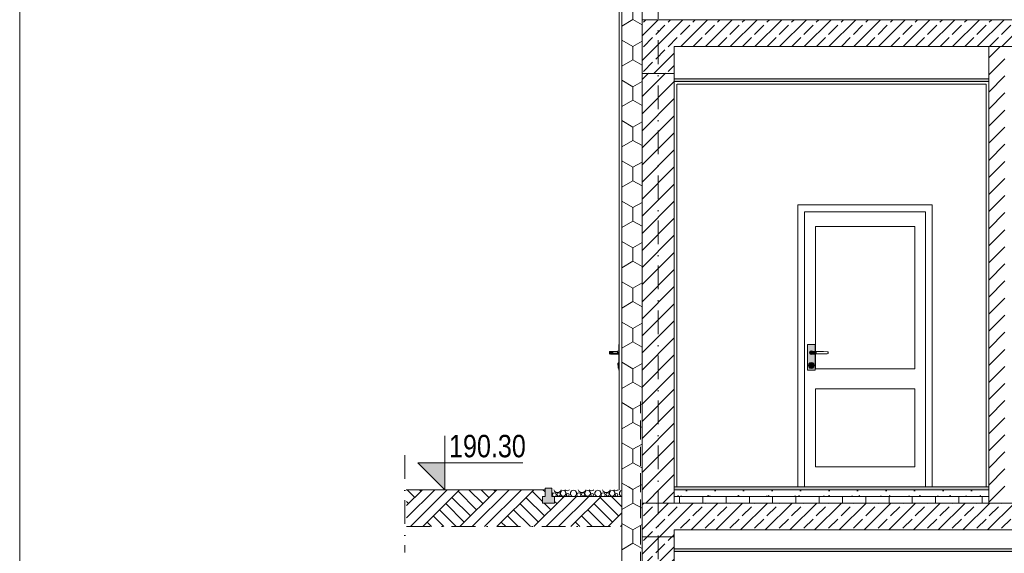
# Model space of a CAD drawing. Header units: millimetres. Extents: x -101298 to -58298, y 45839 to 66839.
# Tile 2 of 124: x -101298 to -93972, y 53175 to 57149. Entities that reach past the tile are written whole.
import ezdxf

# ---------------------------------------------------------------- set-up
doc = ezdxf.new("R2010")
doc.units = ezdxf.units.MM
doc.header["$MEASUREMENT"] = 0
doc.linetypes.add('Krawędzie ukryte', pattern=[195.611112, 141.111112, -54.5])
doc.linetypes.add('Kropki i Kreski', pattern=[335.138881, 176.388884, -88.194442, 0, -70.555556])
for name, color, linetype, lineweight in [('Nowe_0_Nr_pióra__21', 7, 'Continuous', 20), ('Nowe_Konstrukcja - Stropy_Nr_pióra__21', 7, 'Continuous', 20), ('Nowe_Konstrukcja - Stropy_Nr_pióra__3', 7, 'Continuous', 13), ('Nowe_Konstrukcja - Ściany zew_Nr_pióra__106', 252, 'Continuous', 13), ('Nowe_Konstrukcja - Ściany zew_Nr_pióra__18', 9, 'Continuous', 15), ('Nowe_Konstrukcja - Ściany zew_Nr_pióra__19', 255, 'Continuous', 0), ('Nowe_Konstrukcja - Ściany zew_Nr_pióra__21', 7, 'Continuous', 20), ('Nowe_Konstrukcja - Ściany zew_Nr_pióra__3', 7, 'Continuous', 13), ('Nowe_Osie_Nr_pióra__3', 7, 'Continuous', 13), ('Nowe_Osie_Nr_pióra__4', 8, 'Continuous', 13), ('Nowe_Tabelka_Nr_pióra__3', 7, 'Continuous', 13), ('Nowe_zagospodarowanie_Nr_pióra__21', 7, 'Continuous', 20)]:
    doc.layers.add(name, color=color, linetype=linetype, lineweight=lineweight)
for name, color, linetype, lineweight, true_color in [('Nowe_Konstrukcja - Stropy_Nr_pióra__23', 7, 'Continuous', 13, 0x858585), ('Nowe_Konstrukcja - Ściany zew_Nr_pióra__102', 7, 'Continuous', 13, 0x3e3e3e), ('Nowe_Konstrukcja - Ściany zew_Nr_pióra__142', 7, 'Continuous', 0, 0xe8e8e8), ('Nowe_Konstrukcja - Ściany zew_Nr_pióra__23', 7, 'Continuous', 13, 0x858585), ('Nowe_Konstrukcja - Ściany zew_Nr_pióra__61', 7, 'Continuous', 18, 0x6a6a6a), ('Nowe_Konstrukcja - Ściany zew_Nr_pióra__62', 7, 'Continuous', 18, 0xaaaaaa)]:
    doc.layers.add(name, color=color, linetype=linetype, lineweight=lineweight, true_color=true_color)
doc.styles.add('STYL_AUTOMATYCZNY_2', font='arial.ttf', dxfattribs={"width": 0.8})
pattern_1 = [(90, (0, 0), (-173.20508, 0), [100, -200]), (90, (-86.6, 150), (-173.20508, 0), [100, -200]), (150, (-4e-14, 100), (86.60254, 150), [100, -200]), (150, (-173.2, 100), (86.60254, 150), [100, -200]), (210, (0, 0), (-86.60254, 150), [100, -200]), (210, (-173.2, -7e-14), (-86.60254, 150), [100, -200])]
pattern_2 = [(45, (0, 0), (-63.63961, 63.63961), [])]
pattern_3 = [(45, (0, 0), (-91.92388, 91.92388), []), (45, (-45.96, 45.96), (-91.92388, 91.92388), [97.5, -32.5])]

# ---------------------------------------------------------------- blocks, each defined once
blk = doc.blocks.new('*X4')
at = {"layer": 'Nowe_Konstrukcja - Ściany zew_Nr_pióra__23', "color": 252, "linetype": 'Continuous', "lineweight": 13, "true_color": 0x858585}
for p, q in [((-97336.9, 53629), (-97337.8, 53630.2)), ((-97336.9, 53614.4), (-97336.9, 53629)), ((-97325.1, 53649.4), (-97320, 53638.2)), ((-97320, 53638.2), (-97305.5, 53628.9)), ((-97305.5, 53628.9), (-97288.3, 53628.9)), ((-97288.3, 53628.9), (-97273.8, 53638.2)), ((-97266.8, 53640), (-97274.6, 53629.4)), ((-97274.6, 53629.4), (-97274.6, 53616.2)), ((-97273.8, 53638.2), (-97268.7, 53649.4)), ((-97254.3, 53644.1), (-97266.8, 53640)), ((-97241.8, 53640), (-97254.3, 53644.1)), ((-97242.2, 53649.4), (-97239.1, 53645.2)), ((-97234.1, 53629.4), (-97241.8, 53640)), ((-97239.1, 53645.2), (-97225.1, 53640.7)), ((-97234.1, 53616.2), (-97234.1, 53629.4)), ((-97225.1, 53640.7), (-97211.1, 53645.2)), ((-97211.1, 53645.2), (-97208, 53649.4)), ((-97191.5, 53640.9), (-97200.1, 53629)), ((-97200.1, 53629), (-97200.1, 53614.4)), ((-97177.6, 53645.4), (-97191.5, 53640.9)), ((-97163.7, 53640.9), (-97177.6, 53645.4)), ((-97155.1, 53629), (-97163.7, 53640.9)), ((-97155.1, 53614.4), (-97155.1, 53629)), ((-97143.3, 53649.4), (-97138.2, 53638.2)), ((-97138.2, 53638.2), (-97123.7, 53628.9)), ((-97123.7, 53628.9), (-97106.4, 53628.9)), ((-97106.4, 53628.9), (-97091.9, 53638.2)), ((-97085, 53640), (-97092.7, 53629.4)), ((-97092.7, 53629.4), (-97092.7, 53616.2)), ((-97091.9, 53638.2), (-97086.8, 53649.4)), ((-97072.5, 53644.1), (-97085, 53640)), ((-97060, 53640), (-97072.5, 53644.1)), ((-97060.3, 53649.4), (-97057.3, 53645.2)), ((-97052.2, 53629.4), (-97060, 53640)), ((-97057.3, 53645.2), (-97043.2, 53640.7)), ((-97052.2, 53616.2), (-97052.2, 53629.4)), ((-97043.2, 53640.7), (-97029.2, 53645.2)), ((-97029.2, 53645.2), (-97026.2, 53649.4)), ((-97009.6, 53640.9), (-97018.2, 53629)), ((-97018.2, 53629), (-97018.2, 53614.4)), ((-96995.7, 53645.4), (-97009.6, 53640.9)), ((-96981.8, 53640.9), (-96995.7, 53645.4)), ((-96973.2, 53629), (-96981.8, 53640.9)), ((-96973.2, 53614.4), (-96973.2, 53629)), ((-96961.4, 53649.4), (-96956.3, 53638.2)), ((-96956.3, 53638.2), (-96941.8, 53628.9)), ((-96941.8, 53628.9), (-96924.6, 53628.9)), ((-96924.6, 53628.9), (-96910, 53638.2)), ((-96903.1, 53640), (-96910.9, 53629.4)), ((-96910.9, 53629.4), (-96910.9, 53616.2)), ((-96910, 53638.2), (-96904.9, 53649.4)), ((-96890.6, 53644.1), (-96903.1, 53640)), ((-96878.1, 53640), (-96890.6, 53644.1)), ((-96878.5, 53649.4), (-96875.4, 53645.2)), ((-96870.4, 53629.4), (-96878.1, 53640)), ((-96875.4, 53645.2), (-96861.4, 53640.7)), ((-96870.4, 53616.2), (-96870.4, 53629.4)), ((-96861.4, 53640.7), (-96847.4, 53645.2)), ((-96847.4, 53645.2), (-96844.3, 53649.4)), ((-96827.8, 53640.9), (-96836.4, 53629)), ((-96836.4, 53629), (-96836.4, 53614.4)), ((-96817.8, 53644.1), (-96827.8, 53640.9)), ((-97337.8, 53613.3), (-97336.9, 53614.4)), ((-97330, 53622.3), (-97334.2, 53612.2)), ((-97334.2, 53612.2), (-97330, 53602.1)), ((-97319.9, 53626.5), (-97330, 53622.3)), ((-97330, 53602.1), (-97323.6, 53599.4)), ((-97309.8, 53622.3), (-97319.9, 53626.5)), ((-97316.3, 53599.4), (-97309.8, 53602.1)), ((-97305.6, 53612.2), (-97309.8, 53622.3)), ((-97309.8, 53602.1), (-97305.6, 53612.2)), ((-97296.9, 53622.8), (-97300.6, 53614)), ((-97300.6, 53614), (-97296.9, 53605.1)), ((-97288, 53626.5), (-97296.9, 53622.8)), ((-97296.9, 53605.1), (-97288, 53601.4)), ((-97279.2, 53622.8), (-97288, 53626.5)), ((-97288, 53601.4), (-97279.2, 53605.1)), ((-97275.5, 53614), (-97279.2, 53622.8)), ((-97279.2, 53605.1), (-97275.5, 53614)), ((-97274.6, 53616.2), (-97266.8, 53605.6)), ((-97266.8, 53605.6), (-97254.3, 53601.5)), ((-97254.3, 53601.5), (-97241.8, 53605.6)), ((-97241.8, 53605.6), (-97234.1, 53616.2)), ((-97228, 53617.4), (-97231, 53610.1)), ((-97231, 53610.1), (-97228, 53602.8)), ((-97220.6, 53620.4), (-97228, 53617.4)), ((-97228, 53602.8), (-97220.6, 53599.8)), ((-97213.3, 53617.4), (-97220.6, 53620.4)), ((-97220.6, 53599.8), (-97213.3, 53602.8)), ((-97210.3, 53610.1), (-97213.3, 53617.4)), ((-97213.3, 53602.8), (-97210.3, 53610.1)), ((-97200.1, 53614.4), (-97191.5, 53602.6)), ((-97191.5, 53602.6), (-97181.7, 53599.4)), ((-97173.5, 53599.4), (-97163.7, 53602.6)), ((-97163.7, 53602.6), (-97155.1, 53614.4)), ((-97148.2, 53622.3), (-97152.4, 53612.2)), ((-97152.4, 53612.2), (-97148.2, 53602.1)), ((-97138.1, 53626.5), (-97148.2, 53622.3)), ((-97148.2, 53602.1), (-97141.7, 53599.4)), ((-97128, 53622.3), (-97138.1, 53626.5)), ((-97134.4, 53599.4), (-97128, 53602.1)), ((-97123.8, 53612.2), (-97128, 53622.3)), ((-97128, 53602.1), (-97123.8, 53612.2)), ((-97115, 53622.8), (-97118.7, 53614)), ((-97118.7, 53614), (-97115, 53605.1)), ((-97106.2, 53626.5), (-97115, 53622.8)), ((-97115, 53605.1), (-97106.2, 53601.4)), ((-97097.3, 53622.8), (-97106.2, 53626.5)), ((-97106.2, 53601.4), (-97097.3, 53605.1)), ((-97093.6, 53614), (-97097.3, 53622.8)), ((-97097.3, 53605.1), (-97093.6, 53614)), ((-97092.7, 53616.2), (-97085, 53605.6)), ((-97085, 53605.6), (-97072.5, 53601.5)), ((-97072.5, 53601.5), (-97060, 53605.6)), ((-97060, 53605.6), (-97052.2, 53616.2)), ((-97046.1, 53617.4), (-97049.1, 53610.1)), ((-97049.1, 53610.1), (-97046.1, 53602.8)), ((-97038.8, 53620.4), (-97046.1, 53617.4)), ((-97046.1, 53602.8), (-97038.8, 53599.8)), ((-97031.5, 53617.4), (-97038.8, 53620.4)), ((-97038.8, 53599.8), (-97031.5, 53602.8)), ((-97028.5, 53610.1), (-97031.5, 53617.4)), ((-97031.5, 53602.8), (-97028.5, 53610.1)), ((-97018.2, 53614.4), (-97009.6, 53602.6)), ((-97009.6, 53602.6), (-96999.8, 53599.4)), ((-96991.7, 53599.4), (-96981.8, 53602.6)), ((-96981.8, 53602.6), (-96973.2, 53614.4)), ((-96966.3, 53622.3), (-96970.5, 53612.2)), ((-96970.5, 53612.2), (-96966.3, 53602.1)), ((-96956.2, 53626.5), (-96966.3, 53622.3)), ((-96966.3, 53602.1), (-96959.9, 53599.4)), ((-96946.1, 53622.3), (-96956.2, 53626.5)), ((-96952.6, 53599.4), (-96946.1, 53602.1)), ((-96941.9, 53612.2), (-96946.1, 53622.3)), ((-96946.1, 53602.1), (-96941.9, 53612.2)), ((-96933.2, 53622.8), (-96936.8, 53614)), ((-96936.8, 53614), (-96933.2, 53605.1)), ((-96924.3, 53626.5), (-96933.2, 53622.8)), ((-96933.2, 53605.1), (-96924.3, 53601.4)), ((-96915.4, 53622.8), (-96924.3, 53626.5)), ((-96924.3, 53601.4), (-96915.4, 53605.1)), ((-96911.8, 53614), (-96915.4, 53622.8)), ((-96915.4, 53605.1), (-96911.8, 53614)), ((-96910.9, 53616.2), (-96903.1, 53605.6)), ((-96903.1, 53605.6), (-96890.6, 53601.5)), ((-96890.6, 53601.5), (-96878.1, 53605.6)), ((-96878.1, 53605.6), (-96870.4, 53616.2)), ((-96864.2, 53617.4), (-96867.3, 53610.1)), ((-96867.3, 53610.1), (-96864.2, 53602.8)), ((-96856.9, 53620.4), (-96864.2, 53617.4)), ((-96864.2, 53602.8), (-96856.9, 53599.8)), ((-96849.6, 53617.4), (-96856.9, 53620.4)), ((-96856.9, 53599.8), (-96849.6, 53602.8)), ((-96846.6, 53610.1), (-96849.6, 53617.4)), ((-96849.6, 53602.8), (-96846.6, 53610.1)), ((-96836.4, 53614.4), (-96827.8, 53602.6)), ((-96827.8, 53602.6), (-96818, 53599.4))]:
    blk.add_line(p, q, dxfattribs=at)
blk = doc.blocks.new('Wypełnienie_2_1', base_point=(0, 0))
at = {"layer": 'Nowe_Konstrukcja - Ściany zew_Nr_pióra__23', "color": 252, "linetype": 'Continuous', "lineweight": 13, "true_color": 0x858585}
blk.add_blockref('*X4', (0, 0), dxfattribs=at)

msp = doc.modelspace()

# ---------------------------------------------------------------- hatches: boundary and pattern name
at = {"layer": 'Nowe_Konstrukcja - Stropy_Nr_pióra__23', "linetype": 'Continuous', "lineweight": 13, "true_color": 0x858585}
h = msp.add_hatch(dxfattribs=at)
h.set_pattern_fill('Beton_zbrojony_0001', color=252, style=0, pattern_type=2)
h.set_pattern_definition(pattern_3)
h.paths.add_polyline_path([(-96667.8, 56749.1), (-96427.8, 56749.1), (-96427.8, 56949.4), (-86767.8, 56949.4), (-86767.8, 56947.1), (-86527.8, 56947.1), (-86527.8, 57149.4), (-96667.8, 57149.4)])
at = {"layer": 'Nowe_Konstrukcja - Stropy_Nr_pióra__23', "linetype": 'Continuous', "lineweight": 0, "true_color": 0xe0e0e0}
for points in [[(-94087.4, 56709.4), (-96427.4, 56709.4), (-96427.4, 56689.4), (-94087.4, 56689.4)], [(-94087.8, 53669.4), (-96427.8, 53669.4), (-96427.8, 53649.4), (-94087.8, 53649.4)], [(-93588, 53209.4), (-96427.8, 53209.4), (-96427.8, 53189.4), (-93588, 53189.4)]]:
    msp.add_hatch(color=254, dxfattribs=at).paths.add_polyline_path(points)
at = {"layer": 'Nowe_Konstrukcja - Stropy_Nr_pióra__23', "linetype": 'Continuous', "lineweight": 13, "true_color": 0x858585}
h = msp.add_hatch(dxfattribs=at)
h.set_pattern_fill('Beton_lekki_0001', color=252, style=0, pattern_type=2)
h.set_pattern_definition([(0, (0, 0), (0, 389.7114), [24.375, -200.625]), (0, (112.5, 194.86), (0, 389.7114), [24.375, -200.625]), (60, (0, 0), (-337.5, 194.8557), [24.375, -200.625]), (60, (225, 0), (-337.5, 194.8557), [24.375, -200.625]), (120, (24.37, 0), (337.5, 194.8557), [24.375, -200.625]), (120, (249.38, 0), (337.5, 194.8557), [24.375, -200.625]), (0, (0, 37.5), (0, 75), [0, -75, 0, -112.5]), (45, (37.5, 37.5), (-53.03301, 53.03301), [0, -56.25, 0, -93.75])])
h.paths.add_polyline_path([(-94087.8, 53649.4), (-96427.8, 53649.4), (-96427.8, 53599.4), (-94087.8, 53599.4)])
h = msp.add_hatch(dxfattribs=at)
h.set_pattern_fill('Styropian_0001', color=252, style=0, pattern_type=2)
h.set_pattern_definition(pattern_1)
h.paths.add_polyline_path([(-94087.8, 53599.4), (-96427.8, 53599.4), (-96427.8, 53549.4), (-94087.8, 53549.4)])
h = msp.add_hatch(dxfattribs=at)
h.set_pattern_fill('Beton_zbrojony_0001', color=252, style=0, pattern_type=2)
h.set_pattern_definition(pattern_3)
h.paths.add_polyline_path([(-96667.8, 53299.4), (-96427.8, 53299.4), (-96427.8, 53349.4), (-86767.8, 53349.4), (-86527.8, 53349.4), (-86527.8, 53549.4), (-96667.8, 53549.4), (-96667.8, 53349.4)])
h = msp.add_hatch(dxfattribs=at)
h.set_pattern_fill('Beton_zbrojony_0001', color=252, style=0, pattern_type=2)
h.set_pattern_definition(pattern_3)
h.paths.add_polyline_path([(-96667.8, 53249.4), (-96667.8, 49719.7), (-96427.8, 49719.7), (-96427.8, 53299.7), (-96547.8, 53299.7), (-96667.8, 53299.7)])
at = {"layer": 'Nowe_Konstrukcja - Ściany zew_Nr_pióra__102', "linetype": 'Continuous', "lineweight": 13, "true_color": 0x3e3e3e}
for points in [[(-96850.8, 54663.4), (-96840.8, 54662.9), (-96840.8, 54669.4), (-96850.8, 54669.4)], [(-96850.8, 54659), (-96840.8, 54658.1), (-96840.8, 54662.9), (-96850.8, 54663.4)], [(-96850.8, 54657.4), (-96840.8, 54656.4), (-96840.8, 54658.1), (-96850.8, 54659)], [(-95418.2, 54675.4), (-95419, 54675.9), (-95420.8, 54669.4), (-95419.8, 54669.4)], [(-95419.8, 54669.4), (-95420.8, 54669.4), (-95419, 54662.9), (-95418.2, 54663.4)], [(-95413.8, 54679.8), (-95414.3, 54680.7), (-95419, 54675.9), (-95418.2, 54675.4)], [(-95418.2, 54663.4), (-95419, 54662.9), (-95414.3, 54658.1), (-95413.8, 54659)], [(-95413.8, 54659), (-95414.3, 54658.1), (-95407.8, 54656.4), (-95407.8, 54657.4)], [(-95407.8, 54657.4), (-95407.8, 54656.4), (-95401.3, 54658.1), (-95401.8, 54659)], [(-95401.8, 54659), (-95401.3, 54658.1), (-95400, 54659.4), (-95401.4, 54659.4)], [(-96846.8, 54579.9), (-96844.8, 54579.4), (-96844.8, 54583.4), (-96846.8, 54583.4)], [(-95413.9, 54586.9), (-95414.7, 54587.4), (-95415.8, 54583.4), (-95414.8, 54583.4)], [(-95414.8, 54583.4), (-95415.8, 54583.4), (-95414.7, 54579.4), (-95413.9, 54579.9)], [(-96846.8, 54577.3), (-96844.8, 54576.5), (-96844.8, 54579.4), (-96846.8, 54579.9)], [(-96846.8, 54576.4), (-96844.8, 54575.4), (-96844.8, 54576.5), (-96846.8, 54577.3)], [(-95413.9, 54579.9), (-95414.7, 54579.4), (-95411.8, 54576.5), (-95411.3, 54577.3)], [(-95411.3, 54577.3), (-95411.8, 54576.5), (-95407.8, 54575.4), (-95407.8, 54576.4)], [(-95407.8, 54576.4), (-95407.8, 54575.4), (-95403.8, 54576.5), (-95404.3, 54577.3)], [(-95404.3, 54577.3), (-95403.8, 54576.5), (-95400.9, 54579.4), (-95401.7, 54579.9)]]:
    msp.add_hatch(color=250, dxfattribs=at).paths.add_polyline_path(points)
at = {"layer": 'Nowe_Konstrukcja - Ściany zew_Nr_pióra__106', "linetype": 'Continuous', "lineweight": 13}
for points in [[(-96901.8, 54659.4), (-96850.8, 54659.4), (-96850.8, 54660.7), (-96898.6, 54660.7), (-96899.5, 54660.6), (-96901.8, 54659.8)], [(-95401.7, 54586.9), (-95400.9, 54587.4), (-95403.8, 54590.3), (-95404.3, 54589.5)], [(-96844.8, 54557.1), (-96840.8, 54555.3), (-96840.8, 54563.4), (-96844.8, 54564.4)], [(-95427.8, 54574.4), (-95429.8, 54574.4), (-95426.8, 54563.4), (-95425.1, 54564.4)], [(-95425.1, 54564.4), (-95426.8, 54563.4), (-95418.8, 54555.3), (-95417.8, 54557.1)], [(-95417.8, 54557.1), (-95418.8, 54555.3), (-95407.8, 54552.4), (-95407.8, 54554.4)], [(-95407.8, 54554.4), (-95407.8, 54552.4), (-95396.8, 54555.3), (-95397.8, 54557.1)]]:
    msp.add_hatch(color=252, dxfattribs=at).paths.add_polyline_path(points)
at = {"layer": 'Nowe_Konstrukcja - Ściany zew_Nr_pióra__142', "linetype": 'Continuous', "lineweight": 0, "true_color": 0xe8e8e8}
for points in [[(-96901.8, 54679), (-96899.5, 54678.2), (-96898.6, 54678.1), (-96850.8, 54678.1), (-96850.8, 54679.4), (-96901.8, 54679.4)], [(-96898.6, 54678.1), (-96895, 54677.4), (-96888.2, 54676.7), (-96885.3, 54676.4), (-96885.3, 54674.4), (-96850.8, 54674.4), (-96850.8, 54678.1)], [(-95387.8, 54574.4), (-95385.8, 54574.4), (-95388.7, 54585.4), (-95390.5, 54584.4)]]:
    msp.add_hatch(color=254, dxfattribs=at).paths.add_polyline_path(points)
at = {"layer": 'Nowe_Konstrukcja - Ściany zew_Nr_pióra__18', "linetype": 'Continuous', "lineweight": 15}
for points in [[(-96837.8, 54729.4), (-96840.8, 54729.4), (-96840.8, 54539.4), (-96837.8, 54539.4)], [(-96908.8, 54679), (-96908.8, 54659.8), (-96906.5, 54660.6), (-96906.5, 54678.2)], [(-96906.5, 54678.2), (-96906.5, 54660.6), (-96901.8, 54661.4), (-96901.8, 54677.4)], [(-95407.8, 54659.4), (-95382.8, 54659.4), (-95382.8, 54679.4), (-95407.8, 54679.4), (-95412.8, 54678.1), (-95416.5, 54674.4), (-95417.8, 54669.4), (-95416.5, 54664.4), (-95412.8, 54660.7)], [(-95382.8, 54679.4), (-95382.8, 54659.4), (-95369.4, 54659.8), (-95369.4, 54679)], [(-96844.8, 54591.7), (-96840.8, 54593.5), (-96840.8, 54596.4), (-96844.8, 54594.4)], [(-95390.5, 54564.4), (-95388.7, 54563.4), (-95385.8, 54574.4), (-95387.8, 54574.4)]]:
    msp.add_hatch(color=9, dxfattribs=at).paths.add_polyline_path(points)
h = msp.add_hatch(color=9, dxfattribs=at)
h.paths.add_polyline_path([(-95379.3, 54729.4), (-95436.3, 54729.4), (-95436.3, 54539.4), (-95379.3, 54539.4), (-95379.3, 54659.5), (-95382.8, 54659.4), (-95400, 54659.4), (-95401.3, 54658.1), (-95407.8, 54656.4), (-95414.3, 54658.1), (-95419, 54662.9), (-95420.8, 54669.4), (-95419, 54675.9), (-95414.3, 54680.7), (-95407.8, 54682.4), (-95401.3, 54680.7), (-95400, 54679.4), (-95382.8, 54679.4), (-95379.3, 54679.3)])
h.paths.add_polyline_path([(-95426.8, 54563.4), (-95429.8, 54574.4), (-95426.8, 54585.4), (-95418.8, 54593.5), (-95407.8, 54596.4), (-95396.8, 54593.5), (-95388.7, 54585.4), (-95385.8, 54574.4), (-95388.7, 54563.4), (-95396.8, 54555.3), (-95407.8, 54552.4), (-95418.8, 54555.3)], flags=0)
h = msp.add_hatch(color=9, dxfattribs=at)
h.paths.add_polyline_path([(-95427.8, 54574.4), (-95425.1, 54564.4), (-95417.8, 54557.1), (-95407.8, 54554.4), (-95397.8, 54557.1), (-95390.5, 54564.4), (-95387.8, 54574.4), (-95390.5, 54584.4), (-95397.8, 54591.7), (-95407.8, 54594.4), (-95417.8, 54591.7), (-95425.1, 54584.4)])
h.paths.add_polyline_path([(-95415.8, 54583.4), (-95414.7, 54587.4), (-95411.8, 54590.3), (-95407.8, 54591.4), (-95403.8, 54590.3), (-95400.9, 54587.4), (-95399.8, 54583.4), (-95400.9, 54579.4), (-95403.8, 54576.5), (-95407.8, 54575.4), (-95411.8, 54576.5), (-95414.7, 54579.4)], flags=0)
at = {"layer": 'Nowe_Konstrukcja - Ściany zew_Nr_pióra__19', "linetype": 'Continuous', "lineweight": 0}
for points in [[(-95397.8, 54591.7), (-95396.8, 54593.5), (-95407.8, 54596.4), (-95407.8, 54594.4)], [(-95390.5, 54584.4), (-95388.7, 54585.4), (-95396.8, 54593.5), (-95397.8, 54591.7)]]:
    msp.add_hatch(color=255, dxfattribs=at).paths.add_polyline_path(points)
at = {"layer": 'Nowe_Konstrukcja - Ściany zew_Nr_pióra__21', "linetype": 'Continuous', "lineweight": 20}
msp.add_hatch(color=7, dxfattribs=at).paths.add_polyline_path([(-98135.5, 53649.4), (-98135.5, 53849.4), (-98335.5, 53849.4)])
at = {"layer": 'Nowe_Konstrukcja - Ściany zew_Nr_pióra__23', "linetype": 'Continuous', "lineweight": 13, "true_color": 0x858585}
h = msp.add_hatch(dxfattribs=at)
h.set_pattern_fill('Styropian_0001', color=252, style=0, pattern_type=2)
h.set_pattern_definition(pattern_1)
h.paths.add_polyline_path([(-96667.8, 57269.4), (-96817.8, 57269.4), (-96817.8, 53669.4), (-96667.8, 53669.4)])
h = msp.add_hatch(dxfattribs=at)
h.set_pattern_fill('Bloczki_ceramiczne_0001', color=252, style=0, pattern_type=2)
h.set_pattern_definition(pattern_2)
h.paths.add_polyline_path([(-93967.8, 56949.4), (-94087.8, 56949.4), (-94087.8, 53549.4), (-93967.8, 53549.4)])
h = msp.add_hatch(dxfattribs=at)
h.set_pattern_fill('Bloczki_ceramiczne_0001', color=252, style=0, pattern_type=2)
h.set_pattern_definition(pattern_2)
h.paths.add_polyline_path([(-96667.8, 53669.4), (-96427.8, 53669.4), (-96427.8, 56750.8), (-96547.8, 56750.8), (-96667.8, 56750.8)])
for points in [[(-96898.6, 54660.7), (-96850.8, 54660.7), (-96850.8, 54664.4), (-96885.3, 54664.4), (-96885.3, 54662.4), (-96888.2, 54662.1), (-96895, 54661.4)], [(-95401.8, 54679.8), (-95401.3, 54680.7), (-95407.8, 54682.4), (-95407.8, 54681.4)], [(-95401.8, 54679.8), (-95401.4, 54679.4), (-95400, 54679.4), (-95401.3, 54680.7)], [(-95404.3, 54589.5), (-95403.8, 54590.3), (-95407.8, 54591.4), (-95407.8, 54590.4)], [(-96844.8, 54564.4), (-96840.8, 54563.4), (-96840.8, 54574.4), (-96844.8, 54574.4)], [(-95397.8, 54557.1), (-95396.8, 54555.3), (-95388.7, 54563.4), (-95390.5, 54564.4)], [(-97337.8, 53659.4), (-97337.8, 53599.4), (-97317.8, 53599.4), (-97317.8, 53549.4), (-97387.8, 53549.4), (-97408.1, 53549.4), (-97408.1, 53599.4), (-97387.8, 53599.4), (-97387.8, 53659.4)]]:
    msp.add_hatch(color=252, dxfattribs=at).paths.add_polyline_path(points)
h = msp.add_hatch(dxfattribs=at)
h.set_pattern_fill('Grunt_0001', color=252, style=0, pattern_type=2)
h.set_pattern_definition([(45, (0, 0), (-137.88582, 137.88582), []), (45, (-45.96, 45.96), (-275.7716, 275.7716), []), (45, (-91.92, 91.92), (-275.7716, 275.7716), []), (135, (-137.886, 137.886), (45.96194, 45.96194), [195, -195])])
h.paths.add_polyline_path([(-96817.8, 53599.4), (-96817.8, 53375), (-98419.5, 53375), (-98419.5, 53649.4), (-97387.8, 53649.4), (-97387.8, 53599.4), (-97408.1, 53599.4), (-97408.1, 53549.4), (-97387.8, 53549.4), (-97317.8, 53549.4), (-97317.8, 53599.4)])
h = msp.add_hatch(dxfattribs=at)
h.set_pattern_fill('Styropian_0001', color=252, style=0, pattern_type=2)
h.set_pattern_definition(pattern_1)
h.paths.add_polyline_path([(-96667.8, 53669.4), (-96817.8, 53669.4), (-96817.8, 49719.7), (-96667.8, 49719.7)])
h = msp.add_hatch(dxfattribs=at)
h.set_pattern_fill('Bloczki_ceramiczne_0001', color=252, style=0, pattern_type=2)
h.set_pattern_definition(pattern_2)
h.paths.add_polyline_path([(-96667.8, 53669.4), (-96667.8, 53349.4), (-96666.7, 53349.4), (-96666.7, 53549.4), (-96547.8, 53549.4), (-96427.8, 53549.4), (-96427.8, 53669.4)])
at = {"layer": 'Nowe_Konstrukcja - Ściany zew_Nr_pióra__61', "linetype": 'Continuous', "lineweight": 18, "true_color": 0x6a6a6a}
for points in [[(-96850.8, 54669.4), (-96840.8, 54669.4), (-96840.8, 54675.9), (-96850.8, 54675.4)], [(-95419.8, 54669.4), (-95418.2, 54663.4), (-95413.8, 54659), (-95407.8, 54657.4), (-95401.8, 54659), (-95401.4, 54659.4), (-95407.8, 54659.4), (-95412.8, 54660.7), (-95416.5, 54664.4), (-95417.8, 54669.4), (-95416.5, 54674.4), (-95412.8, 54678.1), (-95407.8, 54679.4), (-95401.4, 54679.4), (-95401.8, 54679.8), (-95407.8, 54681.4), (-95413.8, 54679.8), (-95418.2, 54675.4)], [(-95407.8, 54681.4), (-95407.8, 54682.4), (-95414.3, 54680.7), (-95413.8, 54679.8)], [(-96846.8, 54589.5), (-96844.8, 54590.3), (-96844.8, 54591.4), (-96846.8, 54590.4)], [(-96846.8, 54586.9), (-96844.8, 54587.4), (-96844.8, 54590.3), (-96846.8, 54589.5)], [(-96846.8, 54583.4), (-96844.8, 54583.4), (-96844.8, 54587.4), (-96846.8, 54586.9)], [(-95400.8, 54583.4), (-95401.7, 54586.9), (-95404.3, 54589.5), (-95407.8, 54590.4), (-95411.3, 54589.5), (-95413.9, 54586.9), (-95414.8, 54583.4), (-95413.9, 54579.9), (-95411.3, 54577.3), (-95407.8, 54576.4), (-95404.3, 54577.3), (-95401.7, 54579.9)], [(-95411.3, 54589.5), (-95411.8, 54590.3), (-95414.7, 54587.4), (-95413.9, 54586.9)], [(-95401.7, 54579.9), (-95400.9, 54579.4), (-95399.8, 54583.4), (-95400.8, 54583.4)]]:
    msp.add_hatch(color=251, dxfattribs=at).paths.add_polyline_path(points)
at = {"layer": 'Nowe_Konstrukcja - Ściany zew_Nr_pióra__62', "linetype": 'Continuous', "lineweight": 18, "true_color": 0xaaaaaa}
for points in [[(-96901.8, 54677.4), (-96901.8, 54661.4), (-96894.9, 54662.1), (-96894.9, 54676.7)], [(-96894.9, 54676.7), (-96894.9, 54662.1), (-96891.9, 54662.4), (-96891.9, 54676.4)], [(-96850.8, 54669.4), (-96885.3, 54669.4), (-96885.3, 54664.4), (-96850.8, 54664.4)], [(-96844.8, 54574.4), (-96840.8, 54574.4), (-96840.8, 54585.4), (-96844.8, 54584.4)], [(-95417.8, 54591.7), (-95418.8, 54593.5), (-95426.8, 54585.4), (-95425.1, 54584.4)], [(-96844.8, 54554.4), (-96840.8, 54552.4), (-96840.8, 54555.3), (-96844.8, 54557.1)]]:
    msp.add_hatch(color=253, dxfattribs=at).paths.add_polyline_path(points)

# ---------------------------------------------------------------- linework, layer by layer
at = {"layer": 'Nowe_0_Nr_pióra__21', "color": 7, "linetype": 'Continuous', "lineweight": 20, "flags": 128}
msp.add_lwpolyline([(-98135.5, 54049.4), (-98135.5, 53649.4), (-98135.5, 53849.4), (-98335.5, 53849.4), (-98135.5, 53649.4), (-98135.5, 53849.4), (-97555.2, 53849.4)], dxfattribs=at)
at = {"layer": 'Nowe_Konstrukcja - Stropy_Nr_pióra__21', "color": 7, "linetype": 'Continuous', "lineweight": 20, "flags": 128}
for points in [[(-96667.8, 56749.1), (-96427.8, 56749.1), (-96427.8, 56949.4), (-86767.8, 56949.4), (-86767.8, 56947.1), (-86527.8, 56947.1), (-86527.8, 57149.4), (-96667.8, 57149.4)], [(-96667.8, 53299.4), (-96427.8, 53299.4), (-96427.8, 53349.4), (-86767.8, 53349.4), (-86527.8, 53349.4), (-86527.8, 53549.4), (-96667.8, 53549.4), (-96667.8, 53349.4)]]:
    msp.add_lwpolyline(points, close=True, dxfattribs=at)
at = {"layer": 'Nowe_Konstrukcja - Stropy_Nr_pióra__3', "color": 7, "linetype": 'Continuous', "lineweight": 13}
for p, q in [((-96407.8, 56949.4), (-94087.8, 56949.4)), ((-96427.4, 56709.4), (-94087.4, 56709.4)), ((-96407.4, 56709.4), (-94087.4, 56709.4)), ((-96427.4, 56689.4), (-94087.4, 56689.4)), ((-96407.4, 56689.4), (-94087.4, 56689.4)), ((-96427.8, 53649.4), (-94087.8, 53649.4)), ((-96407.8, 53649.4), (-94087.8, 53649.4)), ((-96427.8, 53599.4), (-94087.8, 53599.4)), ((-96407.8, 53599.4), (-94087.8, 53599.4)), ((-96407.8, 53349.4), (-93588, 53349.4)), ((-96427.8, 53209.4), (-93588, 53209.4)), ((-96427.8, 53189.4), (-93588, 53189.4)), ((-96407.8, 53209.4), (-93588, 53209.4)), ((-96407.8, 53189.4), (-93588, 53189.4))]:
    msp.add_line(p, q, dxfattribs=at)
at = {"layer": 'Nowe_Konstrukcja - Ściany zew_Nr_pióra__21', "color": 7, "linetype": 'Krawędzie ukryte', "lineweight": 20, "flags": 128}
msp.add_lwpolyline([(-96677.8, 49719.7), (-96677.8, 54306.7)], dxfattribs=at)
at = {"layer": 'Nowe_Konstrukcja - Ściany zew_Nr_pióra__3', "color": 7, "linetype": 'Continuous', "lineweight": 13}
for p, q in [((-96837.8, 53649.4), (-96837.8, 57269.4)), ((-96817.8, 53669.4), (-96817.8, 57269.4)), ((-96817.8, 53669.4), (-96817.8, 57269.4)), ((-96667.8, 53669.4), (-96667.8, 57269.4)), ((-96667.8, 53669.4), (-96667.8, 57269.4)), ((-96427.8, 53669.4), (-96427.8, 56949.4)), ((-96427.8, 53669.4), (-96427.8, 56949.4)), ((-94107.8, 56949.4), (-94087.8, 56949.4)), ((-94087.8, 53549.4), (-94087.8, 56949.4)), ((-94087.8, 53669.4), (-94087.8, 56949.4)), ((-96407.8, 53669.4), (-96407.8, 56669.4)), ((-96407.4, 56669.4), (-94107.4, 56669.4)), ((-94107.8, 53669.4), (-94107.8, 56669.4)), ((-95507.8, 55769.4), (-95507.8, 55719.4)), ((-94507.8, 55769.4), (-95507.8, 55769.4)), ((-94507.8, 55719.4), (-94507.8, 55769.4)), ((-95507.8, 55719.4), (-95507.8, 53669.4)), ((-95457.8, 55609.4), (-95457.8, 55719.4)), ((-95457.8, 55719.4), (-94557.8, 55719.4)), ((-94557.8, 55719.4), (-94557.8, 55609.4)), ((-94507.8, 53669.4), (-94507.8, 55719.4)), ((-95457.8, 53819.4), (-95457.8, 55609.4)), ((-94637.8, 55609.4), (-95377.8, 55609.4)), ((-95377.8, 55609.4), (-95377.8, 54679.3)), ((-94637.8, 54549.4), (-94637.8, 55609.4)), ((-94557.8, 55609.4), (-94557.8, 53819.4)), ((-96840.8, 54729.4), (-96840.8, 54539.4)), ((-96837.8, 54729.4), (-96840.8, 54729.4)), ((-95436.3, 54729.4), (-95379.3, 54729.4)), ((-95436.3, 54539.4), (-95436.3, 54729.4)), ((-95379.3, 54729.4), (-95379.3, 54679.3)), ((-96901.8, 54679.4), (-96908.8, 54679.4)), ((-96908.8, 54679.4), (-96908.8, 54679)), ((-96908.8, 54679), (-96906.5, 54678.2)), ((-96908.8, 54679), (-96908.8, 54659.8)), ((-96906.5, 54660.6), (-96908.8, 54659.8)), ((-96908.8, 54659.8), (-96908.8, 54659.4)), ((-96906.5, 54678.2), (-96901.8, 54677.4)), ((-96901.8, 54661.4), (-96906.5, 54660.6)), ((-96901.8, 54679.4), (-96901.8, 54679)), ((-96850.8, 54679.4), (-96901.8, 54679.4)), ((-96901.8, 54679), (-96899.5, 54678.2)), ((-96901.8, 54677.4), (-96894.9, 54676.7)), ((-96894.9, 54662.1), (-96901.8, 54661.4)), ((-96899.5, 54660.6), (-96901.8, 54659.8)), ((-96901.8, 54659.8), (-96901.8, 54659.4)), ((-96850.8, 54659.4), (-96901.8, 54659.4)), ((-96899.5, 54678.2), (-96895, 54677.4)), ((-96895, 54661.4), (-96899.5, 54660.6)), ((-96895, 54677.4), (-96888.2, 54676.7)), ((-96888.2, 54662.1), (-96895, 54661.4)), ((-96894.9, 54676.7), (-96891.9, 54676.4)), ((-96891.9, 54662.4), (-96894.9, 54662.1)), ((-96891.9, 54676.4), (-96891.9, 54662.4)), ((-96885.3, 54676.4), (-96891.9, 54676.4)), ((-96885.3, 54662.4), (-96891.9, 54662.4)), ((-96888.2, 54676.7), (-96885.3, 54676.4)), ((-96885.3, 54662.4), (-96888.2, 54662.1)), ((-96885.3, 54676.4), (-96885.3, 54662.4)), ((-96850.8, 54681.4), (-96840.8, 54682.4)), ((-96850.8, 54681.4), (-96850.8, 54679.8)), ((-96850.8, 54679.8), (-96850.8, 54675.4)), ((-96850.8, 54675.4), (-96850.8, 54669.4)), ((-96850.8, 54669.4), (-96850.8, 54663.4)), ((-96850.8, 54663.4), (-96850.8, 54659)), ((-96850.8, 54659), (-96850.8, 54657.4)), ((-96850.8, 54657.4), (-96840.8, 54656.4)), ((-95420.8, 54669.4), (-95419, 54675.9)), ((-95419, 54662.9), (-95420.8, 54669.4)), ((-95419.8, 54669.4), (-95418.2, 54675.4)), ((-95418.2, 54663.4), (-95419.8, 54669.4)), ((-95419, 54675.9), (-95414.3, 54680.7)), ((-95414.3, 54658.1), (-95419, 54662.9)), ((-95418.2, 54675.4), (-95413.8, 54679.8)), ((-95413.8, 54659), (-95418.2, 54663.4)), ((-95417.8, 54669.4), (-95416.5, 54674.4)), ((-95416.5, 54664.4), (-95417.8, 54669.4)), ((-95416.5, 54674.4), (-95412.8, 54678.1)), ((-95412.8, 54660.7), (-95416.5, 54664.4)), ((-95414.3, 54680.7), (-95407.8, 54682.4)), ((-95407.8, 54656.4), (-95414.3, 54658.1)), ((-95413.8, 54679.8), (-95407.8, 54681.4)), ((-95407.8, 54657.4), (-95413.8, 54659)), ((-95412.8, 54678.1), (-95407.8, 54679.4)), ((-95407.8, 54659.4), (-95412.8, 54660.7)), ((-95407.8, 54682.4), (-95401.3, 54680.7)), ((-95407.8, 54681.4), (-95401.8, 54679.8)), ((-95407.8, 54679.4), (-95382.8, 54679.4)), ((-95382.8, 54659.4), (-95407.8, 54659.4)), ((-95401.8, 54659), (-95407.8, 54657.4)), ((-95401.3, 54658.1), (-95407.8, 54656.4)), ((-95401.8, 54679.8), (-95401.4, 54679.4)), ((-95401.4, 54659.4), (-95401.8, 54659)), ((-95401.3, 54680.7), (-95400, 54679.4)), ((-95400, 54659.4), (-95401.3, 54658.1)), ((-95382.8, 54679.4), (-95369.4, 54679)), ((-95369.4, 54659.8), (-95382.8, 54659.4)), ((-95379.3, 54659.5), (-95379.3, 54539.4)), ((-95377.8, 54659.5), (-95377.8, 54549.4)), ((-95369.4, 54679), (-95342.7, 54678.2)), ((-95342.7, 54660.6), (-95369.4, 54659.8)), ((-95342.7, 54678.2), (-95316.3, 54677.4)), ((-95316.3, 54661.4), (-95342.7, 54660.6)), ((-95316.3, 54677.4), (-95290.4, 54676.7)), ((-95290.4, 54662.1), (-95316.3, 54661.4)), ((-95290.4, 54676.7), (-95282.3, 54676.4)), ((-95282.3, 54662.4), (-95290.4, 54662.1)), ((-95282.3, 54676.4), (-95282.3, 54662.4)), ((-96846.8, 54590.4), (-96844.8, 54591.4)), ((-96846.8, 54590.4), (-96846.8, 54589.5)), ((-96846.8, 54589.5), (-96846.8, 54586.9)), ((-96846.8, 54586.9), (-96846.8, 54583.4)), ((-96846.8, 54583.4), (-96846.8, 54579.9)), ((-96844.8, 54594.4), (-96840.8, 54596.4)), ((-96844.8, 54594.4), (-96844.8, 54591.7)), ((-96844.8, 54591.7), (-96844.8, 54584.4)), ((-96844.8, 54584.4), (-96844.8, 54574.4)), ((-95429.8, 54574.4), (-95426.8, 54585.4)), ((-95427.8, 54574.4), (-95425.1, 54584.4)), ((-95426.8, 54585.4), (-95418.8, 54593.5)), ((-95425.1, 54584.4), (-95417.8, 54591.7)), ((-95418.8, 54593.5), (-95407.8, 54596.4)), ((-95417.8, 54591.7), (-95407.8, 54594.4)), ((-95415.8, 54583.4), (-95414.7, 54587.4)), ((-95414.7, 54579.4), (-95415.8, 54583.4)), ((-95414.8, 54583.4), (-95413.9, 54586.9)), ((-95413.9, 54579.9), (-95414.8, 54583.4)), ((-95414.7, 54587.4), (-95411.8, 54590.3)), ((-95413.9, 54586.9), (-95411.3, 54589.5)), ((-95411.8, 54590.3), (-95407.8, 54591.4)), ((-95411.3, 54589.5), (-95407.8, 54590.4)), ((-95407.8, 54596.4), (-95396.8, 54593.5)), ((-95407.8, 54594.4), (-95397.8, 54591.7)), ((-95407.8, 54591.4), (-95403.8, 54590.3)), ((-95407.8, 54590.4), (-95404.3, 54589.5)), ((-95404.3, 54589.5), (-95401.7, 54586.9)), ((-95403.8, 54590.3), (-95400.9, 54587.4)), ((-95401.7, 54586.9), (-95400.8, 54583.4)), ((-95400.8, 54583.4), (-95401.7, 54579.9)), ((-95400.9, 54587.4), (-95399.8, 54583.4)), ((-95399.8, 54583.4), (-95400.9, 54579.4)), ((-95397.8, 54591.7), (-95390.5, 54584.4)), ((-95396.8, 54593.5), (-95388.7, 54585.4)), ((-95390.5, 54584.4), (-95387.8, 54574.4)), ((-95388.7, 54585.4), (-95385.8, 54574.4)), ((-96846.8, 54579.9), (-96846.8, 54577.3)), ((-96846.8, 54577.3), (-96846.8, 54576.4)), ((-96846.8, 54576.4), (-96844.8, 54575.4)), ((-96844.8, 54574.4), (-96844.8, 54564.4)), ((-96844.8, 54564.4), (-96844.8, 54557.1)), ((-96844.8, 54557.1), (-96844.8, 54554.4)), ((-96844.8, 54554.4), (-96840.8, 54552.4)), ((-96837.8, 54539.4), (-96840.8, 54539.4)), ((-95379.3, 54539.4), (-95436.3, 54539.4)), ((-95426.8, 54563.4), (-95429.8, 54574.4)), ((-95425.1, 54564.4), (-95427.8, 54574.4)), ((-95418.8, 54555.3), (-95426.8, 54563.4)), ((-95417.8, 54557.1), (-95425.1, 54564.4)), ((-95407.8, 54552.4), (-95418.8, 54555.3)), ((-95407.8, 54554.4), (-95417.8, 54557.1)), ((-95411.8, 54576.5), (-95414.7, 54579.4)), ((-95411.3, 54577.3), (-95413.9, 54579.9)), ((-95407.8, 54575.4), (-95411.8, 54576.5)), ((-95407.8, 54576.4), (-95411.3, 54577.3)), ((-95404.3, 54577.3), (-95407.8, 54576.4)), ((-95403.8, 54576.5), (-95407.8, 54575.4)), ((-95397.8, 54557.1), (-95407.8, 54554.4)), ((-95396.8, 54555.3), (-95407.8, 54552.4)), ((-95401.7, 54579.9), (-95404.3, 54577.3)), ((-95400.9, 54579.4), (-95403.8, 54576.5)), ((-95390.5, 54564.4), (-95397.8, 54557.1)), ((-95388.7, 54563.4), (-95396.8, 54555.3)), ((-95387.8, 54574.4), (-95390.5, 54564.4)), ((-95385.8, 54574.4), (-95388.7, 54563.4)), ((-95377.8, 54549.4), (-94637.8, 54549.4)), ((-94637.8, 54399.4), (-95377.8, 54399.4)), ((-95377.8, 54399.4), (-95377.8, 53819.4)), ((-94637.8, 53819.4), (-94637.8, 54399.4)), ((-95457.8, 53669.4), (-95457.8, 53819.4)), ((-95377.8, 53819.4), (-94637.8, 53819.4)), ((-94557.8, 53819.4), (-94557.8, 53669.4)), ((-96817.8, 49669.4), (-96817.8, 53669.4)), ((-96817.8, 49669.4), (-96817.8, 53669.4)), ((-96667.8, 49719.7), (-96667.8, 53669.4)), ((-96667.8, 49719.7), (-96667.8, 53669.4)), ((-96427.8, 53549.4), (-96427.8, 53669.4)), ((-96427.8, 53549.4), (-96427.8, 53669.4)), ((-96427.8, 53669.4), (-94087.8, 53669.4)), ((-94107.8, 53669.4), (-94087.8, 53669.4)), ((-96407.8, 53549.4), (-96667.8, 53549.4)), ((-96427.8, 49719.7), (-96427.8, 53349.4)), ((-96427.8, 49719.7), (-96427.8, 53349.4)), ((-96427.8, 53249.4), (-96427.8, 53349.4)), ((-96427.8, 53349.4), (-93588, 53349.4)), ((-96667.8, 53299.4), (-96427.8, 53299.4))]:
    msp.add_line(p, q, dxfattribs=at)
at = {"layer": 'Nowe_Osie_Nr_pióra__3', "color": 7, "linetype": 'Kropki i Kreski', "lineweight": 13}
for p, q in [((-96547.8, 65376.6), (-96547.8, 49680)), ((-98432.4, 53907.1), (-98432.4, 53181.4)), ((-98419.5, 53375), (-96817.8, 53375))]:
    msp.add_line(p, q, dxfattribs=at)
at = {"layer": 'Nowe_Osie_Nr_pióra__3', "color": 7, "linetype": 'Continuous', "lineweight": 13, "flags": 128}
for points in [[(-97387.8, 53649.4), (-98423.6, 53649.4)], [(-97337.8, 53649.4), (-97337.8, 53599.4), (-96817.8, 53599.4), (-96817.8, 53649.4)]]:
    msp.add_lwpolyline(points, dxfattribs=at)
at = {"layer": 'Nowe_Osie_Nr_pióra__4', "color": 8, "linetype": 'Continuous', "lineweight": 13, "flags": 128}
msp.add_lwpolyline([(-97337.8, 53599.4), (-97337.8, 53659.4), (-97387.8, 53659.4), (-97387.8, 53599.4), (-97408.1, 53599.4), (-97408.1, 53549.4), (-97387.8, 53549.4), (-97317.8, 53549.4), (-97317.8, 53599.4)], close=True, dxfattribs=at)
at = {"layer": 'Nowe_zagospodarowanie_Nr_pióra__21', "color": 7, "linetype": 'Continuous', "lineweight": 20, "flags": 128}
msp.add_lwpolyline([(-101298.3, 66838.9), (-101298.3, 45838.9), (-58298.3, 45838.9), (-58298.3, 66838.9)], close=True, dxfattribs=at)

# ---------------------------------------------------------------- block references
at = {"layer": 'Nowe_Konstrukcja - Ściany zew_Nr_pióra__23', "color": 252, "linetype": 'Continuous', "lineweight": 13, "true_color": 0x858585}
msp.add_blockref('Wypełnienie_2_1', (0, 0), dxfattribs=at)

# ---------------------------------------------------------------- texts
at = {"layer": 'Nowe_Tabelka_Nr_pióra__3', "color": 7, "linetype": 'Continuous', "lineweight": 13, "insert": (-98259.6, 53888.1), "char_height": 167.188, "attachment_point": 7, "style": 'STYL_AUTOMATYCZNY_2'}
msp.add_mtext('\\A1;{\\pql;\\fArial|b0|i0|c238|p0;\\W0.800000;   \\fArial|b0|i0|c238|p0;\\W0.800000;190.30}', dxfattribs=at)

doc.saveas('drawing.dxf')
